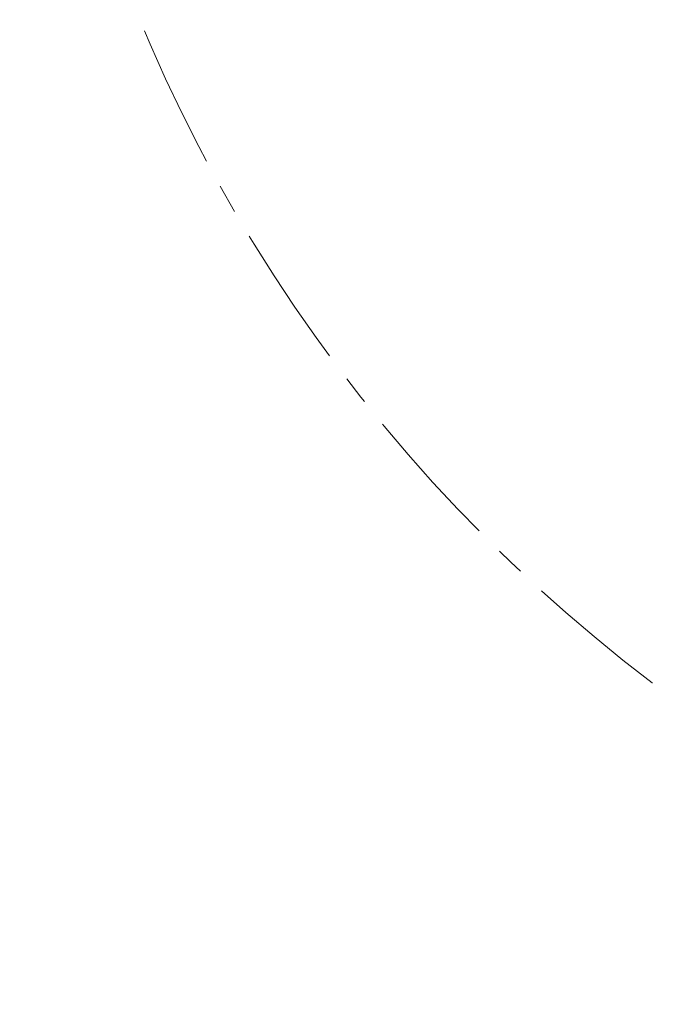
# Model space of a CAD drawing. Header units: millimetres. Extents: x 0 to 840, y 0 to 594.
# Tile 13 of 25: x 453 to 510, y 215 to 302. Entities that reach past the tile are written whole.
import ezdxf

# ---------------------------------------------------------------- set-up
doc = ezdxf.new("R2010")
doc.units = ezdxf.units.MM
doc.linetypes.add('CENTERX2', pattern=[20.32, 12.7, -2.54, 2.54, -2.54])
doc.layers.get('0').update_dxf_attribs({"lineweight": 18})
doc.layers.add('标注层', color=150, linetype='Continuous', lineweight=18)
doc.styles.add('SLDTEXTSTYLE1', font='txt', dxfattribs={"width": 0.7})
doc.dimstyles.new('SLDDIMSTYLE3', dxfattribs={"dimtxt": 7, "dimasz": 4, "dimexe": 0, "dimexo": 0.0625, "dimgap": 1.75, "dimtad": 0, "dimtih": 1, "dimtoh": 1, "dimlfac": 20, "dimrnd": 1e-09, "dimzin": 12, "dimdsep": 46, "dimtxsty": 'SLDTEXTSTYLE1', "dimcen": 0, "dimdle": 8, "dimadec": 0, "dimazin": 3, "dimtfac": 1, "dimtdec": 3, "dimtofl": 0, "dimtmove": 0, "dimatfit": 3, "dimfxl": 1, "dimfrac": 2, "dimtolj": 1, "dimarcsym": 0})

# ---------------------------------------------------------------- blocks, each defined once
blk = doc.blocks.new('*X33')
at = {"layer": '标注层', "linetype": 'Continuous'}
blk.add_hatch(color=0, dxfattribs=at).paths.add_polyline_path([(705.952, 439.069), (713.171, 442.764), (711.582, 444.906)], flags=0)
at = {"layer": '标注层', "color": 0, "linetype": 'Continuous'}
for q in [(705.952, 439.069), (757.411, 468.674)]:
    blk.add_line((745.861, 468.674), q, dxfattribs=at)
at = {"layer": '标注层', "color": 0, "insert": (777.118, 468.674), "char_height": 14, "width": 71.83017, "attachment_point": 5, "style": 'SLDTEXTSTYLE1'}
blk.add_mtext('%%C2806', dxfattribs=at)

msp = doc.modelspace()

# ---------------------------------------------------------------- linework, layer by layer
at = {"color": 7, "linetype": 'CENTERX2', "lineweight": 18}
msp.add_arc((593.270402, 355.479885), 140.3, 95, 85, dxfattribs=at)

# ---------------------------------------------------------------- dimensions: what is measured, and where the dimension line sits
at = {"layer": '标注层', "color": 7}
dim = msp.add_diameter_dim_2p(p1=(480.58929, 271.891268), p2=(705.951515, 439.068502), dimstyle='SLDDIMSTYLE3', override={"dimscale": 2, "dimpost": '%%C<>', "dimsah": 1, "dimtzin": 12}, dxfattribs=at)
dim.commit()
dim.dimension.update_dxf_attribs({"geometry": '*X33', "text_midpoint": (745.860869, 468.673887), "dimtype": 163})

doc.saveas('drawing.dxf')
